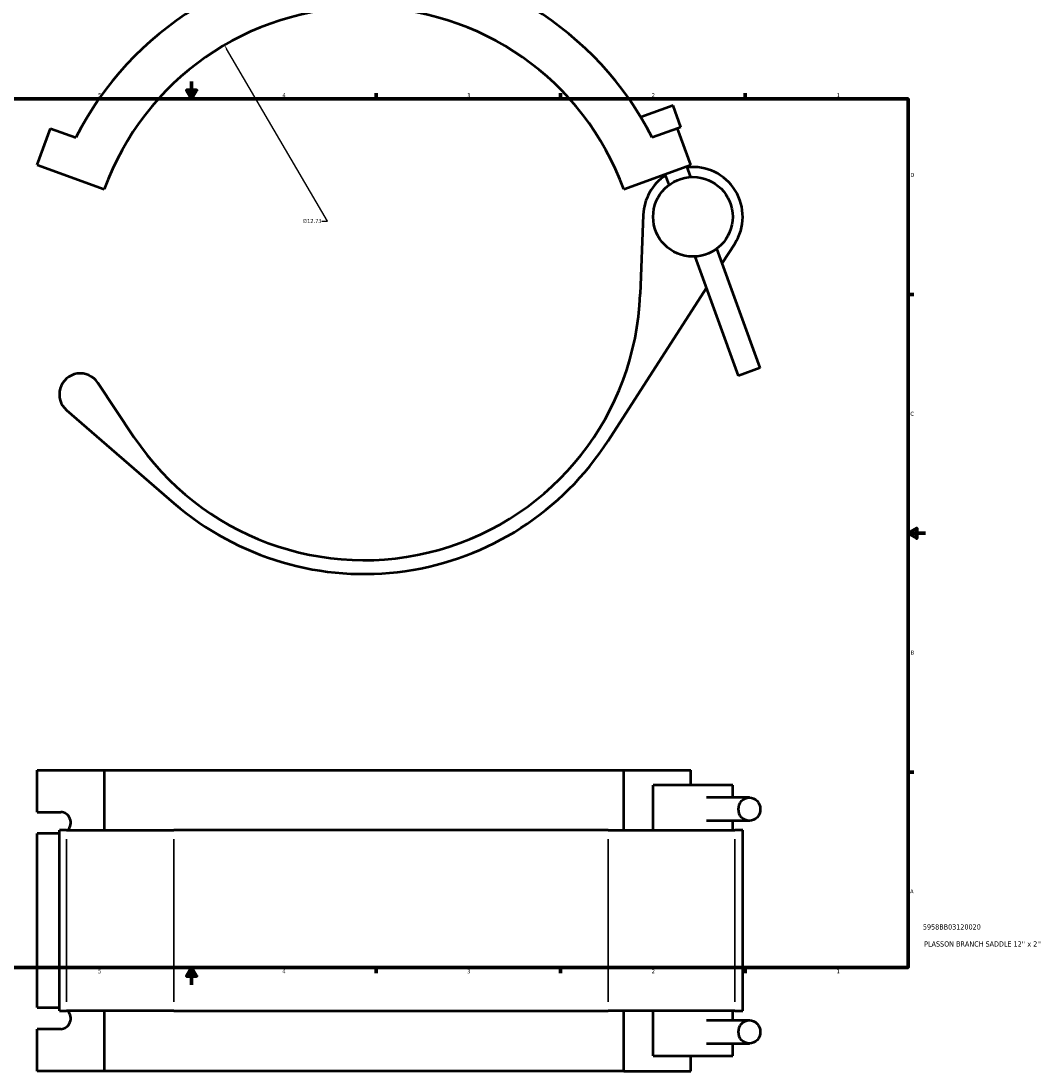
# Model space of a CAD drawing. Header units: inches. Extents: x -0.9 to 58.3, y -1.4 to 53.2.
# Tile 3 of 6: x 13.1 to 36.6, y -1.4 to 22.8. Entities that reach past the tile are written whole.
import ezdxf

# ---------------------------------------------------------------- set-up
doc = ezdxf.new("R2010")
doc.units = ezdxf.units.IN
doc.header["$MEASUREMENT"] = 0
for name, color, linetype, lineweight in [('Border (ANSI)', 7, 'Continuous', 70), ('Dimension (ANSI)', 7, 'Continuous', 25), ('Title (ANSI)', 7, 'Continuous', 50), ('Visible (ANSI)', 7, 'Continuous', 50), ('Visible Narrow (ANSI)', 7, 'Continuous', 35)]:
    doc.layers.add(name, color=color, linetype=linetype, lineweight=lineweight)
doc.styles.add('Note Text (ANSI)', font='tahoma.ttf')
doc.styles.add('Text Style29', font='tahoma.ttf')
doc.dimstyles.new('Default (ANSI)', dxfattribs={"dimtxt": 0.094488, "dimasz": 0.098425, "dimexe": 0.125, "dimexo": 0.0625, "dimgap": 0.031496, "dimtad": 0, "dimtih": 1, "dimtoh": 1, "dimrnd": 1e-08, "dimzin": 4, "dimdsep": 46, "dimtxsty": 'Note Text (ANSI)', "dimcen": 0.09, "dimdle": 0.393701, "dimclrd": 256, "dimclre": 256, "dimclrt": 5, "dimadec": 0, "dimazin": 1, "dimtfac": 1, "dimtofl": 0, "dimtmove": 0, "dimatfit": 3, "dimfxl": 1, "dimtolj": 1, "dimtzin": 4, "dimlwd": -1, "dimlwe": -1, "dimarcsym": 0})

# ---------------------------------------------------------------- blocks, each defined once
blk = doc.blocks.new('Borders Default Border')
at = {"layer": 'Border (ANSI)'}
for p, q in [((21.25, 21), (21.25, 21.134)), ((25.5, 21), (25.5, 21.134)), ((29.75, 21), (29.75, 21.134)), ((33.5, 16.5), (33.634, 16.5)), ((33.5, 5.5), (33.634, 5.5)), ((21.25, 1), (21.25, 0.866)), ((25.5, 1), (25.5, 0.866)), ((29.75, 1), (29.75, 0.866))]:
    blk.add_line(p, q, dxfattribs=at)
at = {"layer": 'Border (ANSI)', "flags": 128}
for points in [[(17, 21.4), (17, 21), (16.885, 21.2), (17.115, 21.2), (17, 21)], [(0.5, 1), (0.5, 21), (33.5, 21), (33.5, 1), (0.5, 1)], [(33.9, 11), (33.5, 11), (33.7, 11.115), (33.7, 10.885), (33.5, 11)], [(17, 0.6), (17, 1), (16.885, 0.8), (17.115, 0.8), (17, 1)]]:
    blk.add_lwpolyline(points, dxfattribs=at)
at = {"layer": 'Border (ANSI)', "color": 5, "true_color": 0x0000ff, "char_height": 0.0945, "attachment_point": 7, "style": 'Note Text (ANSI)'}
for s, insert in [('5', (14.847, 21.038)), ('4', (19.092, 21.04)), ('3', (23.346, 21.038)), ('2', (27.596, 21.04)), ('1', (31.854, 21.04)), ('D', (33.553, 19.203)), ('C', (33.552, 13.701)), ('B', (33.558, 8.203)), ('A', (33.547, 2.703)), ('5', (14.847, 0.864)), ('4', (19.092, 0.866)), ('3', (23.346, 0.864)), ('2', (27.596, 0.866)), ('1', (31.854, 0.866))]:
    blk.add_mtext(s, dxfattribs=dict(at, insert=insert))
blk = doc.blocks.new('Title Blocks ANSI - Large')
at = {"layer": 'Title (ANSI)', "color": 5, "true_color": 0x0000ff, "style": 'Text Style29'}
for tag, p in [('PART_NUMBER_001', (0.341, 0.873)), ('DESCRIPTION_001', (0.369, 0.481))]:
    blk.add_attdef(tag, p, '', height=0.12, dxfattribs=at)
blk = doc.blocks.new('*D9')
at = {"layer": 'Defpoints', "color": 0, "transparency": 16777216}
for p in [(17.758, 22.241), (24.184, 11.25)]:
    blk.add_point(p, dxfattribs=at)
at = {"layer": 'Dimension (ANSI)', "transparency": 16777216}
for p, q in [((20.129, 18.185), (17.807, 22.156)), ((20.003, 18.185), (20.129, 18.185))]:
    blk.add_line(p, q, dxfattribs=at)
blk.add_solid([(17.822, 22.164), (17.793, 22.148), (17.758, 22.241)], dxfattribs=at)
at = {"layer": 'Dimension (ANSI)', "color": 5, "transparency": 16777216, "insert": (19.559, 18.236), "char_height": 0.0945, "attachment_point": 1, "style": 'Note Text (ANSI)'}
blk.add_mtext('\\A1;∅12.73', dxfattribs=at)

msp = doc.modelspace()

# ---------------------------------------------------------------- linework, layer by layer
at = {"layer": 'Visible (ANSI)'}
for p, q in [((28.0869, 20.8529), (27.3457, 20.5832)), ((28.2698, 20.3504), (28.0869, 20.8529)), ((13.4477, 19.4837), (13.7525, 20.3212)), ((13.7525, 20.3212), (14.3341, 20.1095)), ((28.1895, 20.3212), (27.6079, 20.1095)), ((28.2698, 20.3504), (28.1895, 20.3212)), ((28.4943, 19.4837), (28.1895, 20.3212)), ((13.4477, 19.4837), (14.9888, 18.9228)), ((26.9532, 18.9228), (28.4943, 19.4837)), ((28.4981, 19.2022), (28.4071, 19.452)), ((27.9956, 19.0193), (27.9046, 19.2691)), ((27.4016, 18.33), (27.3326, 16.5048)), ((29.2208, 17.2164), (29.5106, 17.667)), ((30.0968, 14.8098), (29.0979, 17.5542)), ((29.5943, 14.6269), (28.5954, 17.3713)), ((26.5935, 13.1302), (28.8574, 16.6512)), ((30.0968, 14.8098), (29.5943, 14.6269)), ((15.6734, 13.2151), (14.8395, 14.4664)), ((14.1224, 13.8344), (16.5943, 11.693)), ((13.4477, 5.5453), (14.9888, 5.5453)), ((13.4477, 4.5786), (13.4477, 5.5453)), ((14.9888, 5.5453), (14.9888, 4.1593)), ((14.9888, 5.5453), (26.9532, 5.5453)), ((26.9532, 5.5453), (28.4943, 5.5453)), ((26.9532, 4.1593), (26.9532, 5.5453)), ((28.4943, 5.1988), (28.4943, 5.5453)), ((29.4634, 5.1988), (27.63, 5.1988)), ((27.63, 4.1593), (27.63, 5.1988)), ((29.4634, 4.9118), (29.4634, 5.1988)), ((29.8455, 4.9118), (28.8603, 4.9118)), ((13.4477, 4.5786), (13.9871, 4.5786)), ((29.8455, 4.377), (28.8603, 4.377)), ((29.4634, 4.1593), (29.4634, 4.377)), ((14.1224, 4.1593), (13.9558, 4.1593)), ((13.9558, 0.0013), (13.9558, 4.1593)), ((14.1224, 4.1593), (16.5943, 4.1593)), ((26.5935, 4.1593), (16.5943, 4.1593)), ((26.5935, 4.1593), (29.5106, 4.1593)), ((29.6926, 4.1593), (29.5106, 4.1593)), ((29.6926, 0.0013), (29.6926, 4.1593)), ((13.9558, 4.0866), (13.4477, 4.0866)), ((13.4477, 0.0741), (13.4477, 4.0866)), ((13.4477, 0.0741), (13.9558, 0.0741)), ((13.9558, 0.0013), (14.1224, 0.0013)), ((16.5943, 0.0013), (14.1224, 0.0013)), ((14.9888, 0.0013), (14.9888, -1.3847)), ((16.5943, 0.0013), (26.5935, 0.0013)), ((29.5106, 0.0013), (26.5935, 0.0013)), ((26.9532, -1.3847), (26.9532, 0.0013)), ((27.63, -1.0382), (27.63, 0.0013)), ((29.4634, -0.2164), (29.4634, 0.0013)), ((29.5106, 0.0013), (29.6926, 0.0013)), ((28.8603, -0.2164), (29.8455, -0.2164)), ((13.9871, -0.4179), (13.4477, -0.4179)), ((13.4477, -1.3847), (13.4477, -0.4179)), ((28.8603, -0.7512), (29.8455, -0.7512)), ((29.4634, -1.0382), (29.4634, -0.7512)), ((27.63, -1.0382), (29.4634, -1.0382)), ((28.4943, -1.3847), (28.4943, -1.0382)), ((14.9888, -1.3847), (13.4477, -1.3847)), ((26.9532, -1.3847), (14.9888, -1.3847)), ((26.9532, -1.3847), (28.4943, -1.3847))]:
    msp.add_line(p, q, dxfattribs=at)
msp.add_circle((28.5467, 18.2867), 0.9167, dxfattribs=at)
for centre, radius, start, end in [((20.971, 16.7454), 7.4408, 26.87942, 153.12058), ((20.971, 16.7454), 6.3661, 20, 160), ((28.5467, 18.2867), 1.1459, 327.25933, 96.5066), ((28.5467, 18.2867), 1.1459, 123.4934, 177.83413), ((20.971, 16.7454), 6.3661, 213.68002, 357.83413), ((14.4381, 14.199), 0.4823, 33.68002, 229.09884), ((20.971, 16.7454), 6.6844, 229.09884, 327.25933)]:
    msp.add_arc(centre, radius, start, end, dxfattribs=at)
for centre, major_axis in [((29.8455, 4.6444), (0, -0.2674)), ((29.8455, -0.4838), (0, 0.2674))]:
    msp.add_ellipse(centre, major_axis=major_axis, ratio=0.9396926, dxfattribs=at)
for centre, major_axis, start_param, end_param in [((13.9871, 4.3326), (0, 0.246), 3.930997, 6.2831853), ((13.9871, -0.1719), (0, -0.246), 0, 2.3521883)]:
    msp.add_ellipse(centre, major_axis=major_axis, ratio=0.9396926, start_param=start_param, end_param=end_param, dxfattribs=at)
at = {"layer": 'Visible Narrow (ANSI)'}
for p, q in [((14.1224, 0.2092), (14.1224, 3.9514)), ((16.5943, 0.2092), (16.5943, 3.9514)), ((26.5935, 3.9514), (26.5935, 0.2092)), ((29.5106, 0.2092), (29.5106, 3.9514))]:
    msp.add_line(p, q, dxfattribs=at)

# ---------------------------------------------------------------- block references
msp.add_blockref('Borders Default Border', (0, 0))
msp.add_blockref('Title Blocks ANSI - Large', (33.5, 1)).add_auto_attribs({'PART_NUMBER_001': '5958BB03120020', 'DESCRIPTION_001': "PLASSON BRANCH SADDLE 12'' x 2''"})

# ---------------------------------------------------------------- dimensions: what is measured, and where the dimension line sits
at = {"layer": 'Dimension (ANSI)'}
dim = msp.add_diameter_dim_2p(p1=(24.1843, 11.2497), p2=(17.7577, 22.2411), dimstyle='Default (ANSI)', override={"dimgap": 0.031496, "dimdec": 2, "dimlfac": 1, "dimtol": 0, "dimlim": 0, "dimtp": 0, "dimtm": 0, "dimtdec": 2}, dxfattribs=at)
dim.commit()
dim.dimension.update_dxf_attribs({"geometry": '*D9', "text_midpoint": (19.7654, 18.1848), "dimtype": 163})

doc.saveas('drawing.dxf')
